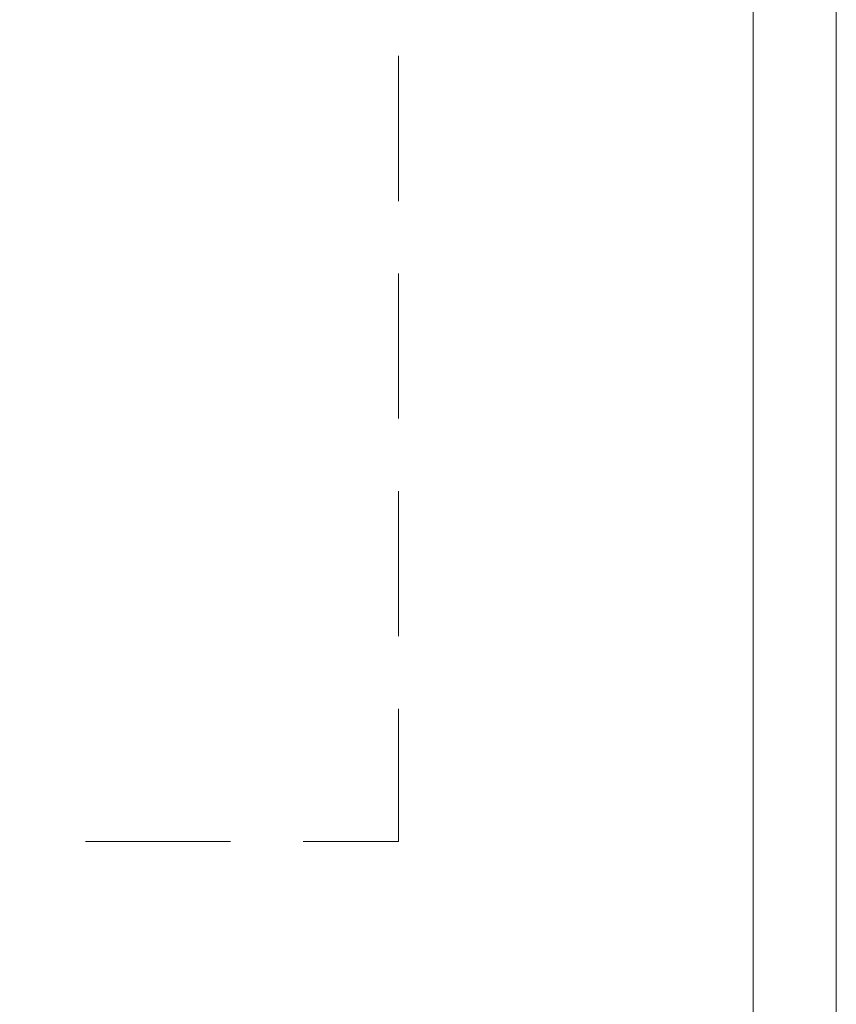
# Model space of a CAD drawing. Header units: millimetres. Extents: x -1147 to 4913, y -2332 to 921.
# Tile 104 of 119: x 4556 to 4913, y -1901 to -1470. Entities that reach past the tile are written whole.
import ezdxf

# ---------------------------------------------------------------- set-up
doc = ezdxf.new("R2010")
doc.units = ezdxf.units.MM
doc.header["$LTSCALE"] = 0.2
doc.layers.add('C00-00-00', color=7, linetype='Continuous')

msp = doc.modelspace()

# ---------------------------------------------------------------- linework, layer by layer
at = {"layer": 'C00-00-00', "lineweight": 0}
for points in [[(4913.132, 638.885), (4913.132, -2331.503)], [(4721.613, -1548.972), (4721.613, -1485.471)], [(4721.613, -1644.219), (4721.613, -1580.722)], [(4721.613, -1739.47), (4721.613, -1675.973)], [(4721.613, -1829.219), (4721.613, -1771.22)], [(4584.664, -1829.219), (4648.164, -1829.219)], [(4679.914, -1829.219), (4721.613, -1829.219)]]:
    msp.add_lwpolyline(points, dxfattribs=at)
msp.add_lwpolyline([(4876.764, -2295.52), (4876.764, 604.317), (-938.159, 604.317), (-938.159, -2295.52)], close=True, dxfattribs=at)

doc.saveas('drawing.dxf')
